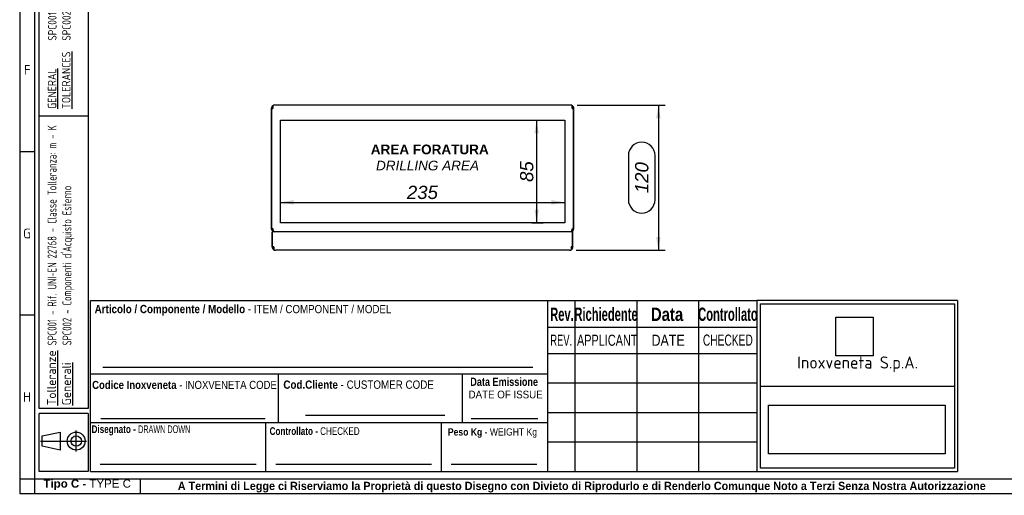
# Model space of a CAD drawing. Extents: x 6 to 412, y 11 to 288.
# Tile 1 of 3: x 6 to 210, y 11 to 109. Entities that reach past the tile are written whole.
import ezdxf
from ezdxf.lldxf.tags import DXFTag

# ---------------------------------------------------------------- set-up
doc = ezdxf.new("R2010")
doc.units = 0
doc.layers.get('0').update_dxf_attribs({"linetype": 'CONTINUOUS'})
for name, color, linetype in [('_TRANSLATION', 7, 'CONTINUOUS'), ('DEFAULT', 7, 'CONTINUOUS'), ('DV3_DEFAULT', 7, 'CONTINUOUS'), ('S0000000_17', 7, 'CONTINUOUS'), ('S0000000_18', 7, 'CONTINUOUS'), ('SBAVATURE', 7, 'CONTINUOUS')]:
    doc.layers.add(name, color=color, linetype=linetype)
doc.styles.add('SEACAD_ARIAL', font='arial.ttf')
doc.styles.add('SEACAD_ARIAL_NARROW', font='ARIALN.TTF', dxfattribs={"width": 0.8})
doc.styles.add('SEACAD_ARIALB', font='arialbd.ttf', dxfattribs={"width": 0.9})
doc.styles.add('SEACAD_ARIALI', font='ariali.ttf')
doc.styles.add('SEACAD_SOLID_EDGE_ANSI', font='seans.ttf', dxfattribs={"width": 0.9})
doc.styles.add('SEACAD_SOLID_EDGE_ANSIB', font='seansbd.ttf', dxfattribs={"width": 0.9})
tags = doc.linetypes.add('CENTER2', pattern=[28.575, 19.05, -3.175, 3.175, -3.175]).pattern_tags.tags
tags[10:11] = [DXFTag(74, 4), DXFTag(75, 0), DXFTag(340, '0'), DXFTag(46, 0.0), DXFTag(50, 0.0), DXFTag(44, 0.0), DXFTag(45, 0.0)]
tags[8:9] = [DXFTag(74, 4), DXFTag(75, 0), DXFTag(340, '0'), DXFTag(46, 0.0), DXFTag(50, 0.0), DXFTag(44, 0.0), DXFTag(45, 0.0)]
tags[6:7] = [DXFTag(74, 4), DXFTag(75, 0), DXFTag(340, '0'), DXFTag(46, 0.0), DXFTag(50, 0.0), DXFTag(44, 0.0), DXFTag(45, 0.0)]
tags[4:5] = [DXFTag(74, 4), DXFTag(75, 0), DXFTag(340, '0'), DXFTag(46, 0.0), DXFTag(50, 0.0), DXFTag(44, 0.0), DXFTag(45, 0.0)]
doc.dimstyles.new('ISO', dxfattribs={"dimtxt": 2.75, "dimasz": 2.75, "dimexe": 1.375, "dimexo": 1.375, "dimgap": 0.6875, "dimtad": 1, "dimdec": 1, "dimlfac": 4, "dimtxsty": 'SEACAD_ARIAL', "dimblk1": '_SE_FILLED', "dimblk2": '_SE_FILLED', "dimsah": 1, "dimcen": 1.375, "dimazin": 3, "dimtfac": 0.7, "dimtdec": 3, "dimtmove": 0, "dimatfit": 3})
picture_1 = doc.add_image_def('image1.jpg', size_in_pixel=(55, 57))
picture_2 = doc.add_image_def('image2.bmp', size_in_pixel=(138, 38))

# ---------------------------------------------------------------- blocks, each defined once
blk = doc.blocks.new('SE2')
at = {"layer": 'DV3_DEFAULT', "color": 7, "linetype": 'CENTER2'}
for p, q in [((60.09, 66.92), (60.09, 88.17)), ((60.09, 88.17), (118.84, 88.17)), ((118.84, 88.17), (118.84, 66.92)), ((118.84, 66.92), (60.09, 66.92))]:
    blk.add_line(p, q, dxfattribs=at)
at = {"layer": 'S0000000_17', "color": 7, "linetype": 'CONTINUOUS'}
for p, q in [((58.22, 90.57), (58.22, 65.77)), ((58.32, 65.77), (58.32, 90.57)), ((58.32, 90.57), (58.57, 90.57)), ((58.52, 91.15), (58.52, 90.57)), ((58.57, 90.57), (58.57, 91.15)), ((120.02, 91.27), (58.92, 91.27)), ((120.37, 90.57), (120.37, 91.15)), ((120.37, 90.57), (120.62, 90.57)), ((120.42, 91.15), (120.42, 90.57)), ((120.62, 90.57), (120.62, 65.77)), ((120.72, 65.77), (120.72, 90.57)), ((58.22, 65.77), (58.32, 65.77)), ((58.32, 65.77), (58.52, 65.77)), ((120.62, 65.77), (120.42, 65.77)), ((120.72, 65.77), (120.62, 65.77))]:
    blk.add_line(p, q, dxfattribs=at)
for centre, radius, start, end in [((58.92, 90.57), 0.7, 124.8499, 180), ((58.92, 90.57), 0.7, 90, 124.8499), ((58.92, 90.57), 0.4, 150.9838, 180), ((120.02, 90.57), 0.7, 55.1501, 90), ((120.02, 90.57), 0.4, 0, 29.0162), ((120.02, 90.57), 0.7, 0, 55.1501), ((58.92, 65.77), 0.7, 180, 259.1559), ((58.92, 65.77), 0.4, 180, 184.1514), ((120.02, 65.77), 0.7, 280.8441, 0), ((120.02, 65.77), 0.4, 355.8486, 0)]:
    blk.add_arc(centre, radius, start, end, dxfattribs=at)
for centre, major_axis, ratio, start_param, end_param in [((58.92, 90.57), (0, -0.7), 0.874482, 3.141593, 3.749838), ((120.02, 90.57), (0, -0.7), 0.874482, 2.533347, 3.141593), ((58.92, 65.77), (0, -0.7), 0.571429, 4.712389, 6.093921), ((120.02, 65.77), (0, 0.7), 0.571429, 3.330857, 4.712389)]:
    blk.add_ellipse(centre, major_axis=major_axis, ratio=ratio, start_param=start_param, end_param=end_param, dxfattribs=at)
at = {"layer": 'S0000000_18', "color": 7, "linetype": 'CONTINUOUS'}
for p, q in [((58.5, 65.08), (58.4, 65.08)), ((58.4, 61.97), (58.4, 65.08)), ((58.5, 61.97), (58.5, 65.08)), ((120.43, 65.08), (58.5, 65.08)), ((120.43, 65.08), (120.53, 65.08)), ((120.43, 61.97), (120.43, 65.08)), ((120.53, 61.97), (120.53, 65.08)), ((58.75, 61.97), (58.5, 61.97)), ((58.7, 61.4), (58.7, 61.97)), ((58.75, 61.97), (58.75, 61.4)), ((119.83, 61.27), (59.1, 61.27)), ((120.18, 61.97), (120.18, 61.4)), ((120.43, 61.97), (120.18, 61.97)), ((120.23, 61.4), (120.23, 61.97))]:
    blk.add_line(p, q, dxfattribs=at)
for centre, radius, start, end in [((59.1, 61.97), 0.7, 180, 235.1501), ((59.1, 61.97), 0.4, 180, 209.0162), ((59.1, 61.97), 0.7, 235.1501, 270), ((119.83, 61.97), 0.7, 270, 304.8499), ((119.83, 61.97), 0.4, 330.9838, 360), ((119.83, 61.97), 0.7, 304.8499, 360)]:
    blk.add_arc(centre, radius, start, end, dxfattribs=at)
for centre, start_param, end_param in [((59.1, 61.97), 2.533347, 3.141593), ((119.83, 61.97), 3.141593, 3.749838)]:
    blk.add_ellipse(centre, major_axis=(0, 0.7), ratio=0.874482, start_param=start_param, end_param=end_param, dxfattribs=at)
blk = doc.blocks.new('DMBLK23')
at = {"layer": '_TRANSLATION', "linetype": 'CONTINUOUS'}
for points in [[(62.84, 71.62), (60.09, 71.16), (62.84, 70.7)], [(116.09, 71.62), (116.09, 70.7), (118.84, 71.16)]]:
    blk.add_hatch(color=7, dxfattribs=at).paths.add_polyline_path(points)
at = {"layer": '_TRANSLATION', "color": 7, "linetype": 'CONTINUOUS'}
for p, q in [((60.09, 68.3), (60.09, 72.54)), ((60.09, 71.16), (118.84, 71.16))]:
    blk.add_line(p, q, dxfattribs=at)
at = {"layer": '_TRANSLATION', "color": 7, "linetype": 'CONTINUOUS', "style": 'SEACAD_ARIALI'}
blk.add_text('235', height=2.75, dxfattribs=at).set_placement((86.23, 71.85))
blk = doc.blocks.new('_SE_FILLED')
at = {"color": 0}
blk.add_line((0, 0), (-1, 0), dxfattribs=at)
blk.add_solid([(0, 0), (-1, -0.1665), (-1, 0.1665), (0, 0)], dxfattribs=at)
blk = doc.blocks.new('DMBLK24')
at = {"layer": '_TRANSLATION', "linetype": 'CONTINUOUS'}
for points in [[(112.59, 85.42), (113.5, 85.42), (113.04, 88.17)], [(112.59, 69.67), (113.04, 66.92), (113.5, 69.67)]]:
    blk.add_hatch(color=7, dxfattribs=at).paths.add_polyline_path(points)
at = {"layer": '_TRANSLATION', "color": 7, "linetype": 'CONTINUOUS'}
for p, q in [((111.58, 88.17), (114.42, 88.17)), ((113.04, 88.17), (113.04, 66.92)), ((112.03, 66.92), (114.42, 66.92))]:
    blk.add_line(p, q, dxfattribs=at)
at = {"layer": '_TRANSLATION', "color": 7, "linetype": 'CONTINUOUS', "style": 'SEACAD_ARIALI'}
blk.add_text('85', height=2.75, rotation=90, dxfattribs=at).set_placement((112.36, 75.38))
blk = doc.blocks.new('DMBLK36')
at = {"layer": '_TRANSLATION', "linetype": 'CONTINUOUS'}
for points in [[(138.65, 88.52), (138.19, 91.27), (137.73, 88.52)], [(138.65, 64.02), (137.73, 64.02), (138.19, 61.27)]]:
    blk.add_hatch(color=7, dxfattribs=at).paths.add_polyline_path(points)
at = {"layer": '_TRANSLATION', "color": 7, "linetype": 'CONTINUOUS'}
for p, q in [((121.39, 91.27), (139.57, 91.27)), ((138.19, 91.27), (138.19, 61.27)), ((132, 80.86), (132, 71.69)), ((137.5, 71.69), (137.5, 80.86)), ((121.2, 61.27), (139.57, 61.27))]:
    blk.add_line(p, q, dxfattribs=at)
for centre, start, end in [((134.75, 80.86), 0, 180), ((134.75, 71.69), 180, 0)]:
    blk.add_arc(centre, 2.75, start, end, dxfattribs=at)
at = {"layer": '_TRANSLATION', "color": 7, "linetype": 'CONTINUOUS', "style": 'SEACAD_ARIALI'}
blk.add_text('120', height=2.75, rotation=90, dxfattribs=at).set_placement((136.13, 73.06))

msp = doc.modelspace()

# ---------------------------------------------------------------- linework, layer by layer
at = {"color": 7, "linetype": 'CONTINUOUS'}
for p, q in [((6.234, 287.588), (6.234, 10.959)), ((9.263, 81.632), (6.234, 81.632)), ((115.363, 15.502), (115.363, 50.84)), ((9.263, 47.809), (6.234, 47.809)), ((20.873, 35.694), (115.363, 35.694)), ((65.314, 27.113), (94.088, 27.113)), ((20.873, 25.598), (115.363, 25.598)), ((57.113, 15.502), (57.113, 25.598)), ((93.363, 15.502), (93.363, 25.598)), ((99.513, 26.42), (113.323, 26.42)), ((17.907, 19.617), (17.907, 23.942)), ((10.566, 21.779), (20.069, 21.779)), ((22.892, 17.017), (55.1, 17.017)), ((59.132, 17.017), (91.339, 17.017)), ((95.372, 17.017), (113.05, 17.017)), ((31.194, 10.954), (31.194, 13.983)), ((6.234, 10.959), (412.092, 10.959))]:
    msp.add_line(p, q, dxfattribs=at)
msp.add_lwpolyline([(14.582, 19.926), (10.875, 20.698), (10.875, 22.86), (14.582, 23.633), (14.582, 19.926)], dxfattribs=at)
for radius in [1.854, 1.081]:
    msp.add_circle((17.907, 21.779), radius, dxfattribs=at)
at = {"layer": 'DEFAULT', "color": 7, "linetype": 'CONTINUOUS'}
for p, q in [((9.263, 287.588), (9.263, 10.959)), ((10.273, 28.5), (10.273, 283.045)), ((20.369, 283.045), (20.369, 28.5)), ((20.369, 89), (10.273, 89)), ((20.873, 15.502), (20.873, 50.84)), ((20.873, 50.84), (115.363, 50.84)), ((115.366, 50.84), (158.566, 50.84)), ((120.966, 50.84), (120.966, 15.502)), ((133.766, 50.84), (133.766, 15.502)), ((146.466, 50.84), (146.466, 15.502)), ((199.966, 50.84), (158.564, 50.84)), ((158.566, 50.84), (158.566, 15.502)), ((159.267, 50.176), (199.367, 50.176)), ((159.267, 16.162), (159.267, 50.176)), ((199.367, 50.176), (199.367, 16.162)), ((199.966, 50.84), (199.966, 15.502)), ((115.366, 45.352), (158.566, 45.352)), ((115.366, 39.902), (158.566, 39.902)), ((59.713, 25.598), (59.713, 35.694)), ((97.713, 25.598), (97.713, 35.694)), ((115.366, 33.802), (158.566, 33.802)), ((159.267, 33.171), (199.367, 33.171)), ((20.369, 28.5), (10.273, 28.5)), ((20.369, 27.5), (10.273, 27.5)), ((10.273, 15.5), (10.273, 27.5)), ((20.369, 27.5), (20.369, 15.5)), ((115.366, 27.702), (158.566, 27.702)), ((115.366, 21.602), (158.566, 21.602)), ((20.369, 15.5), (10.273, 15.5)), ((20.873, 15.502), (115.363, 15.502)), ((115.366, 15.502), (158.566, 15.502)), ((158.564, 15.502), (199.966, 15.502)), ((199.367, 16.162), (159.267, 16.162)), ((6.234, 13.988), (412.092, 13.988))]:
    msp.add_line(p, q, dxfattribs=at)
at = {"layer": 'SBAVATURE', "color": 7, "linetype": 'CONTINUOUS'}
for p, q in [((23.432, 37.088), (112.266, 37.088)), ((22.968, 26.474), (56.974, 26.474))]:
    msp.add_line(p, q, dxfattribs=at)

# ---------------------------------------------------------------- block references
at = {"layer": '_TRANSLATION'}
msp.add_blockref('SE2', (0, 0), dxfattribs=at)

# ---------------------------------------------------------------- texts
at = {"attachment_point": 1, "rotation": 90}
for s, insert, char_height, width in [('{\\fSolid Edge ANSI|b0|i0|c0|p34;\\W0.84600x;\\C7;SPC001 - REFERENCE UNI-EN 22768 - TOLERANCE CLASS: m - K}\\P{\\fSolid Edge ANSI|b0|i0|c0|p34;\\W0.84600x;\\C7;SPC002 - }{\\fSolid Edge ANSI|b0|i0|c0|p34;\\W0.94000x;\\C7;EXTERNALLY PURCHASED COMPONENTS}', (12.101, 104.605), 1.75, 56.68133), ('{\\fSolid Edge ANSI|b1|i0|c0|p34;\\L\\C7;Tolleranze}\\P{\\fSolid Edge ANSI|b1|i0|c0|p34;\\L\\C7;Generali}', (11.89, 29.169), 1.85, 10.93945)]:
    msp.add_mtext(s, dxfattribs=dict(at, insert=insert, char_height=char_height, width=width))
for s, insert, char_height, width, style in [('{\\fSolid Edge ANSI|b0|i0|c0|p34;\\L\\C7;GENERAL}\\P{\\fSolid Edge ANSI|b0|i0|c0|p34;\\L\\C7;TOLERANCES}\\P', (12.048, 90.485), 1.75, 12.63203, 'SEACAD_SOLID_EDGE_ANSI'), ("{\\fSolid Edge ANSI|b1|i0|c0|p34;\\W0.82000x;\\C7;SPC001 - Rif. UNI-EN 22768 - Classe Tolleranza: m - K}\\P{\\fSolid Edge ANSI|b1|i0|c0|p34;\\W0.82000x;\\C7;SPC002 - Componenti d'Acquisto Esterno}", (12, 41.571), 1.85, 46.58795, 'SEACAD_SOLID_EDGE_ANSIB')]:
    msp.add_mtext(s, dxfattribs=dict(at, insert=insert, char_height=char_height, width=width, style=style))
for s, insert, char_height, width, attachment_point in [('{\\fSolid Edge ANSI|b0||i0||c0|p34;\\C7;\\H2.019192;\\W1.;F}', (7.783, 97.538), 2.01919, 2.2716, 8), ('{\\fSolid Edge ANSI|b0||i0||c0|p34;\\C7;\\H2.019192;\\W1.;G}', (7.757, 63.716), 2.01919, 2.5871, 8), ('{\\fSolid Edge ANSI|b0||i0||c0|p34;\\C7;\\H2.5;\\W1.;Inoxveneta S.p.A.}', (179.366, 37.657), 2.5, 38.9068, 5), ('{\\fSolid Edge ANSI|b0||i0||c0|p34;\\C7;\\H2.019192;\\W1.;H}', (7.759, 29.895), 2.01919, 2.7133, 8), ('{\\fArial|b1||i0||c0|p34;\\C7;\\H1.7;\\W1.;Tipo C - }{\\fArial|b0||i0||c0|p34;\\C7;\\H1.7;\\W1.;TYPE C}', (20.186, 11.634), 1.7, 18.15868, 8), ('{\\fArial|b1||i0||c0|p34;\\C7;\\H1.7;\\W0.94;A Termini di Legge ci Riserviamo la Proprietà di questo Disegno con Divieto di Riprodurlo e di Renderlo Comunque Noto a Terzi Senza Nostra Autorizzazione}', (122.366, 11.137), 1.7, 175.01141, 8)]:
    msp.add_mtext(s, dxfattribs=dict(insert=insert, char_height=char_height, width=width, attachment_point=attachment_point))
for s, insert, char_height, width, attachment_point, style in [('{\\fArial|b1||i0||c0|p34;\\C7;\\H1.7163132;\\W0.846;Articolo / Componente / Modello}{\\fArial|b0||i0||c0|p34;\\C7;\\H1.7163132;\\W0.846; - ITEM}{\\fArial|b0||i0||c0|p34;\\C7;\\H1.7;\\W0.846; / COMPONENT / MODEL}', (21.72, 47.719), 1.716313, 61.3875, 7, 'SEACAD_ARIAL'), ('{\\fArial|b1||i0||c0|p34;\\C7;\\H2.75;\\W0.6;Rev.}', (118.275, 46.597), 2.75, 4.50348, 8, 'SEACAD_ARIALB'), ('{\\fArial|b1||i0||c0|p34;\\C7;\\H2.75;\\W0.6;Richiedente}', (127.374, 46.608), 2.75, 12.23036, 8, 'SEACAD_ARIALB'), ('{\\fArial|b1||i0||c0|p34;\\C7;\\H2.75;\\W0.8;Data}', (139.989, 46.585), 2.75, 6.78265, 8, 'SEACAD_ARIALB'), ('{\\fArial|b1||i0||c0|p34;\\C7;\\H2.75;\\W0.6;Controllato}', (152.564, 46.608), 2.75, 11.31616, 8, 'SEACAD_ARIALB'), ('{\\fArial|b0||i0||c0|p34;\\C7;\\H2.3;\\W0.6;REV.}', (118.125, 41.484), 2.3, 5.04266, 8, 'SEACAD_ARIAL'), ('{\\fArial|b0||i0||c0|p34;\\C7;\\H2.3;\\W0.7;APPLICANT}', (121.375, 41.459), 2.3, 12.12989, 7, 'SEACAD_ARIAL'), ('{\\fArial|b0||i0||c0|p34;\\C7;\\H2.3;\\W0.8;DATE}', (140.209, 41.484), 2.3, 7.08597, 8, 'SEACAD_ARIAL'), ('{\\fArial Narrow|b0||i0||c0|p34;\\C7;\\H2.3;\\W0.8;CHECKED}', (152.548, 41.483), 2.3, 10.75184, 8, 'SEACAD_ARIAL_NARROW'), ('{\\fArial|b1||i0||c0|p34;\\C7;\\H1.7;\\W0.792;Data Emissione}', (99.324, 33.173), 1.7, 14.35739, 7, 'SEACAD_ARIALB'), ('{\\fArial|b1||i0||c0|p34;\\C7;\\H1.67;\\W0.846;Codice Inoxveneta}{\\fArial|b0||i0||c0|p34;\\C7;\\H1.67;\\W0.846; - INOXVENETA CODE}', (21.196, 32.543), 1.67, 38.23236, 7, 'SEACAD_ARIAL'), ('{\\fArial|b1||i0||c0|p34;\\C7;\\H1.7163132;\\W0.846;Cod.Cliente}{\\fArial|b0||i0||c0|p34;\\C7;\\H1.7163132;\\W0.846; - CUSTOMER CODE}', (60.714, 32.572), 1.716313, 31.52647, 7, 'SEACAD_ARIAL'), ('{\\fArial|b0||i0||c0|p34;\\C7;\\H1.6;\\W0.9;DATE OF ISSUE}', (98.978, 30.59), 1.6, 15.11655, 7, 'SEACAD_ARIAL'), ('{\\fArial|b1||i0||c0|p34;\\C7;\\H1.6;\\W0.752;Disegnato - }{\\fArial Narrow|b0||i0||c0|p34;\\C7;\\H1.5875;\\W0.752;\\T1.;DRAWN DOWN}', (31.284, 22.95), 1.6, 19.88117, 8, 'SEACAD_ARIAL_NARROW'), ('{\\fArial|b1||i0||c0|p34;\\C7;\\H1.6;\\W0.752;Controllato - }{\\fArial|b0||i0||c0|p34;\\C7;\\H1.5875;\\W0.752;\\T1.;CHECKED}{\\fArial|b1||i0||c0|p34;\\C7;\\H1.6;\\W0.752; }', (67.172, 23.026), 1.6, 18.83287, 8, 'SEACAD_ARIALB'), ('{\\fArial|b1||i0||c0|p34;\\C7;\\H1.5;\\W0.846;Peso Kg}{\\fArial|b0||i0||c0|p34;\\C7;\\H1.5;\\W0.846; - WEIGHT Kg}', (94.712, 22.459), 1.5, 18.73278, 7, 'SEACAD_ARIAL')]:
    msp.add_mtext(s, dxfattribs=dict(insert=insert, char_height=char_height, width=width, attachment_point=attachment_point, style=style))
at = {"layer": '_TRANSLATION', "insert": (90.493, 80.427), "char_height": 2.4, "width": 27.97083, "attachment_point": 5}
msp.add_mtext('{\\fArial|b0||i0||c0|p34;\\C7;\\H2.4;\\W1.; }{\\fArial|b1||i0||c0|p34;\\C7;\\H2.;\\W1.;AREA FORATURA \\P}{\\fArial|b0||i1||c0|p34;\\C7;\\H2.;\\W1.;DRILLING AREA}', dxfattribs=at)

# ---------------------------------------------------------------- dimensions: what is measured, and where the dimension line sits
at = {"layer": '_TRANSLATION', "color": 7, "linetype": 'CONTINUOUS'}
for base, p1, p2, angle, picture, middle, dimtype in [((138.192, 61.272), (120.017, 91.272), (119.829, 61.272), 90, 'DMBLK36', (138.192, 76.272), 160), ((113.045, 88.172), (118.842, 88.172), (118.842, 66.922), 270, 'DMBLK24', (113.045, 77.547), 161), ((60.092, 71.163), (60.092, 66.922), (118.842, 66.922), 0, 'DMBLK23', (89.467, 71.163), 161)]:
    dim = msp.add_linear_dim(base=base, p1=p1, p2=p2, angle=angle, text='\\A1;<>', dimstyle='ISO', dxfattribs=at)
    dim.commit()
    dim.dimension.update_dxf_attribs({"geometry": picture, "text_midpoint": middle, "dimtype": dimtype})

# ---------------------------------------------------------------- pictures from other files: only their frames are drawn
image = msp.add_image(picture_1, insert=(174.862, 39.378), size_in_units=(7.719, 8), rotation=0)
image.dxf.flags = 7
image = msp.add_image(picture_2, insert=(160.965, 19.172), size_in_units=(36.512, 10.054))
image.dxf.flags = 7

doc.saveas('drawing.dxf')
